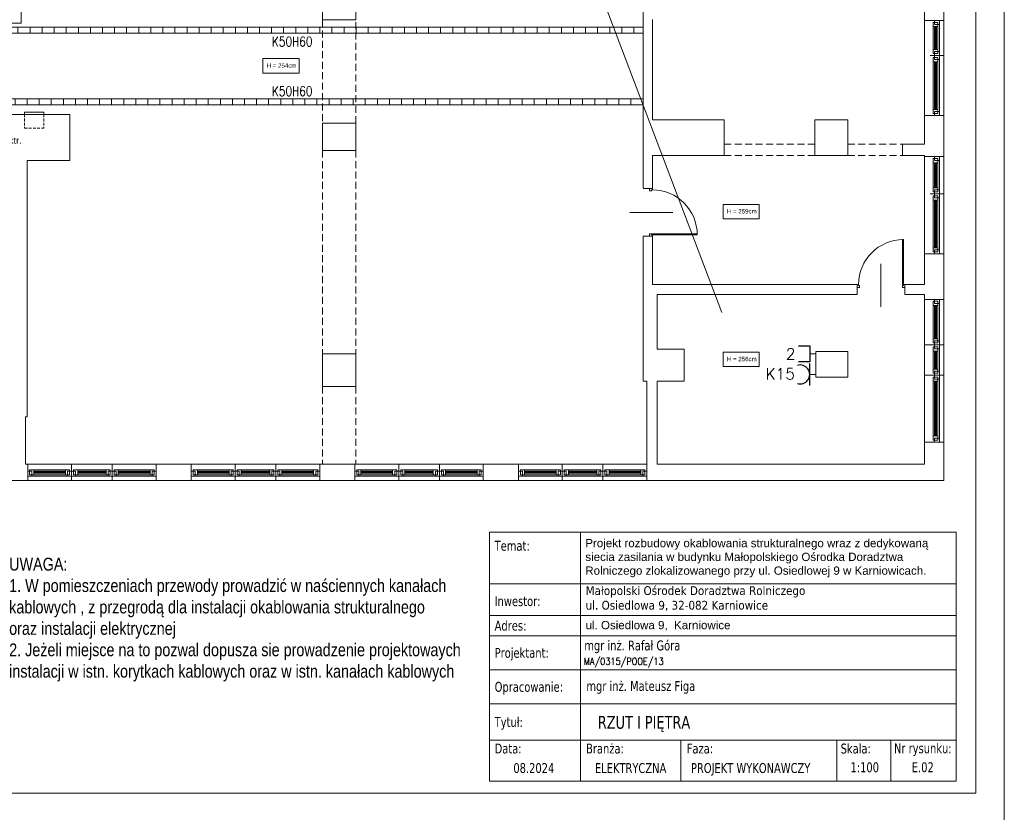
# Model space of a CAD drawing. Header units: millimetres. Extents: x 1468 to 6168, y 2353 to 26545.
# Tile 12 of 29: x 4374 to 6168, y 5358 to 6802. Entities that reach past the tile are written whole.
import ezdxf
from ezdxf.enums import TextEntityAlignment as Align

# ---------------------------------------------------------------- set-up
doc = ezdxf.new("R2010")
doc.units = ezdxf.units.MM
doc.linetypes.add('HIDDENX2', pattern=[19.05, 12.7, -6.35])
doc.linetypes.add('JIS_02_2.0', pattern=[3, 2, -1])
doc.layers.get('0').update_dxf_attribs({"lineweight": 0})
for name, color, linetype, lineweight in [('+ INSTALACJE', 7, 'Continuous', 0), ('+ podciąg', 7, 'JIS_02_2.0', 0), ('+ ściany', 7, 'Continuous', 0), ('+okna', 7, 'Continuous', 0), ('E_korytka elektryka', 10, 'Continuous', 0), ('EL_GNIAZDKA', 10, 'Continuous', 30), ('EL_GNIAZDKA_TXT', 10, 'Continuous', 25), ('EL_PEL', 170, 'Continuous', 30), ('EL_PEL_TEKST', 170, 'Continuous', 25), ('elektryka', 10, 'Continuous', 30), ('SNW_TXT', 255, 'Continuous', 20), ('STRZAŁKI', 10, 'Continuous', 0), ('ZBP tabelka', 7, 'Continuous', 0)]:
    doc.layers.add(name, color=color, linetype=linetype, lineweight=lineweight)
doc.layers.add('EL_OBRAMOWANIE', color=80, linetype='Continuous', lineweight=0, plot=False)
doc.layers.add('EL_POMOC', color=10, linetype='Continuous', lineweight=0, plot=False)
doc.styles.add('BPLL Arial', font='arial.ttf', dxfattribs={"width": 0.8})
doc.styles.add('Opisowy', font='arial.ttf')
doc.styles.add('ROMANS', font='ROMANS', dxfattribs={"width": 0.7})
doc.styles.get("Standard").update_dxf_attribs({"font": 'arial.ttf'})
doc.styles.add('TABELKA', font='romans.shx', dxfattribs={"width": 0.8, "height": 10})
doc.styles.add('Tahoma', font='tahoma.ttf')

# ---------------------------------------------------------------- blocks, each defined once
blk = doc.blocks.new('Dw-u1')
at = {"color": 0}
for p, q in [((0.03, 0), (0.03, 0.94)), ((0.03, 0.94), (0.05, 0.94)), ((0.05, 0), (0.05, 0.94)), ((0.5, -0.47), (0.5, 0.43)), ((0.05, 0), (0, 0)), ((0, 0), (0, -0.06)), ((0.03, 0), (0.03, -0.02)), ((0.97, 0), (0.97, -0.02)), ((1, 0), (0.97, 0)), ((1, 0), (1, -0.06)), ((0.05, -0.06), (0, -0.06)), ((0.05, -0.02), (0.03, -0.02)), ((0.05, -0.02), (0.05, -0.06)), ((0.97, -0.02), (0.95, -0.02)), ((0.95, -0.02), (0.95, -0.06)), ((1, -0.06), (0.95, -0.06))]:
    blk.add_line(p, q, dxfattribs=at)
blk.add_arc((0.03, 0), 0.94, 0, 90, dxfattribs=at)

msp = doc.modelspace()

# ---------------------------------------------------------------- hatches: boundary and pattern name
at = {"layer": 'E_korytka elektryka'}
h = msp.add_hatch(dxfattribs=at)
h.set_pattern_fill('ANSI31', color=170, scale=176, angle=765, style=0)
h.set_pattern_definition([(90, (5691.295, 16856.43), (-22, 1e-11), [])])
h.paths.add_polyline_path([(5510, 6788.7), (5510, 6777.7), (1929, 6777.7), (1929, 6788.7)])
h = msp.add_hatch(dxfattribs=at)
h.set_pattern_fill('ANSI31', color=10, scale=176, angle=765, style=0)
h.set_pattern_definition([(90, (5707.998, 16725.95), (-22, 1e-11), [])])
h.paths.add_polyline_path([(5510, 6658.2), (5510, 6647.2), (1929, 6647.2), (1929, 6658.2)])

# ---------------------------------------------------------------- linework, layer by layer
at = {"layer": '+ INSTALACJE', "linetype": 'HIDDENX2', "ltscale": 0.4}
for p, q in [((4383.5, 6629.7), (4383.5, 6604.7)), ((4418.5, 6629.7), (4418.5, 6604.7)), ((4383.5, 6604.7), (4418.5, 6604.7))]:
    msp.add_line(p, q, dxfattribs=at)
at = {"layer": '+ INSTALACJE'}
msp.add_lwpolyline([(4383.5, 6629.7), (4418.5, 6629.7), (4418.5, 6633.7), (4383.5, 6633.7)], close=True, dxfattribs=at)
at = {"layer": '+ podciąg', "linetype": 'HIDDENX2'}
for p, q in [((4926, 6801.7), (4926, 6613.7)), ((4987, 6613.7), (4987, 6801.7)), ((5658, 6575.7), (5823, 6575.7)), ((5883, 6575.7), (5983, 6575.7)), ((4926, 6563.7), (4926, 6193.7)), ((4987, 6563.7), (4987, 6193.7)), ((5658, 6554.7), (5823, 6554.7)), ((5883, 6554.7), (5983, 6554.7)), ((4926, 6133.7), (4926, 5992.7)), ((4987, 6133.7), (4987, 5992.7))]:
    msp.add_line(p, q, dxfattribs=at)
at = {"layer": '+ ściany'}
for p, q in [((5510, 7356.7), (5510, 6495.7)), ((4377, 6795.7), (4377, 7286.7)), ((6023, 6855.7), (6023, 6800.7)), ((6058, 6865.7), (6058, 6800.7)), ((4926, 6801.7), (4926, 6851.7)), ((4987, 6801.7), (4987, 6851.7)), ((4926, 6801.7), (4987, 6801.7)), ((5527, 6802.7), (5527, 6619.7)), ((6023, 6800.7), (6058, 6800.7)), ((4164, 6795.7), (4377, 6795.7)), ((4180, 6629.7), (4466, 6629.7)), ((4466, 6629.7), (4466, 6545.7)), ((5527, 6619.7), (5658, 6619.7)), ((5658, 6619.7), (5658, 6554.7)), ((5823, 6619.7), (5823, 6554.7)), ((5823, 6619.7), (5883, 6619.7)), ((5883, 6619.7), (5883, 6554.7)), ((6023, 6627.7), (6023, 6575.7)), ((6023, 6627.7), (6058, 6627.7)), ((6058, 6627.7), (6058, 6552.7)), ((4926, 6613.7), (4987, 6613.7)), ((4926, 6563.7), (4926, 6613.7)), ((4987, 6563.7), (4987, 6613.7)), ((5983, 6575.7), (5983, 6554.7)), ((5983, 6575.7), (6023, 6575.7)), ((4926, 6563.7), (4987, 6563.7)), ((5527, 6554.7), (5527, 6495.7)), ((5527, 6554.7), (5658, 6554.7)), ((5823, 6554.7), (5883, 6554.7)), ((5983, 6554.7), (6023, 6554.7)), ((6023, 6554.7), (6023, 6552.7)), ((6058, 6552.7), (6023, 6552.7)), ((4388, 6545.7), (4466, 6545.7)), ((4388, 6545.7), (4388, 6078.7)), ((5527, 6494.7), (5510, 6494.7)), ((5510, 6407.7), (5510, 6143.7)), ((5527, 6407.7), (5510, 6407.7)), ((5527, 6407.7), (5527, 6319.7)), ((6058, 6375.7), (6023, 6375.7)), ((6023, 6375.7), (6023, 6319.7)), ((6058, 6375.7), (6058, 6292.7)), ((5527, 6319.7), (5900, 6319.7)), ((5900, 6319.7), (5900, 6301.7)), ((5987, 6319.7), (6023, 6319.7)), ((5987, 6319.7), (5987, 6301.7)), ((5536, 6301.7), (5900, 6301.7)), ((5536, 6301.7), (5536, 6201.7)), ((5987, 6301.7), (6023, 6301.7)), ((6023, 6301.7), (6023, 6292.7)), ((6023, 6292.7), (6058, 6292.7)), ((4926, 6193.7), (4987, 6193.7)), ((4926, 6133.7), (4926, 6193.7)), ((4987, 6133.7), (4987, 6193.7)), ((5536, 6201.7), (5585, 6201.7)), ((5585, 6201.7), (5585, 6143.7)), ((5825, 6197.7), (5883, 6197.7)), ((5825, 6197.7), (5825, 6150.7)), ((5883, 6197.7), (5883, 6150.7)), ((5517, 6143.7), (5510, 6143.7)), ((5517, 6143.7), (5517, 5962.7)), ((5536, 6143.7), (5585, 6143.7)), ((5536, 6143.7), (5536, 5992.7)), ((5825, 6150.7), (5883, 6150.7)), ((4926, 6133.7), (4987, 6133.7)), ((4388, 6078.7), (4385, 6078.7)), ((4385, 6078.7), (4385, 5992.7)), ((6023, 6032.7), (6023, 5992.7)), ((6023, 6032.7), (6058, 6032.7)), ((6058, 6032.7), (6058, 5962.7)), ((4389, 5992.7), (4385, 5992.7)), ((4389, 5992.7), (4389, 5962.7)), ((4623, 5992.7), (4686, 5992.7)), ((4623, 5992.7), (4623, 5962.7)), ((4687, 5992.7), (4687, 5962.7)), ((4921, 5992.7), (4985, 5992.7)), ((4921, 5992.7), (4921, 5962.7)), ((4985, 5992.7), (4985, 5962.7)), ((5219, 5992.7), (5283, 5992.7)), ((5219, 5992.7), (5219, 5962.7)), ((5283, 5992.7), (5283, 5962.7)), ((5536, 5992.7), (6023, 5992.7)), ((4331, 5962.7), (4389, 5962.7)), ((4623, 5962.7), (4686, 5962.7)), ((4921, 5962.7), (4985, 5962.7)), ((5219, 5962.7), (5283, 5962.7)), ((5517, 5962.7), (6058, 5962.7))]:
    msp.add_line(p, q, dxfattribs=at)
at = {"layer": '+okna'}
for p, q in [((6023, 6627.7), (6023, 6800.7)), ((6058, 6627.7), (6058, 6800.7)), ((6038.6, 6793.6), (6038.6, 6747.8)), ((6040.9, 6747.8), (6040.9, 6789.6)), ((6042.9, 6747.8), (6042.9, 6789.6)), ((6044.9, 6747.8), (6044.9, 6789.6)), ((6047.4, 6793.6), (6047.4, 6747.8)), ((6049.9, 6744), (6049.9, 6797.4)), ((6058, 6736.7), (6033, 6736.7)), ((6049.9, 6729.4), (6049.9, 6635)), ((6038.6, 6638.8), (6038.6, 6725.6)), ((6040.9, 6725.6), (6040.9, 6638.8)), ((6042.9, 6725.6), (6042.9, 6638.8)), ((6044.9, 6725.6), (6044.9, 6638.8)), ((6047.4, 6638.8), (6047.4, 6725.6)), ((6023, 6375.7), (6023, 6552.7)), ((6058, 6375.7), (6058, 6552.7)), ((6038.6, 6541.6), (6038.6, 6495.8)), ((6040.9, 6495.8), (6040.9, 6541.6)), ((6042.9, 6495.8), (6042.9, 6541.6)), ((6044.9, 6495.8), (6044.9, 6541.6)), ((6047.4, 6541.6), (6047.4, 6495.8)), ((6049.9, 6492), (6049.9, 6545.4)), ((6058, 6484.7), (6033, 6484.7)), ((6049.9, 6477.4), (6049.9, 6383)), ((6038.6, 6386.8), (6038.6, 6473.6)), ((6040.9, 6473.6), (6040.9, 6386.8)), ((6042.9, 6473.6), (6042.9, 6386.8)), ((6044.9, 6473.6), (6044.9, 6386.8)), ((6047.4, 6386.8), (6047.4, 6473.6)), ((6023, 6032.7), (6023, 6292.7)), ((6038.6, 6287.6), (6038.6, 6220.8)), ((6040.9, 6220.8), (6040.9, 6281.6)), ((6042.9, 6220.8), (6042.9, 6281.6)), ((6044.9, 6220.8), (6044.9, 6281.6)), ((6047.4, 6287.6), (6047.4, 6220.8)), ((6049.9, 6210), (6049.9, 6285.4)), ((6058, 6032.7), (6058, 6292.7)), ((6058, 6209.7), (6023, 6209.7)), ((6038.6, 6198.6), (6038.6, 6165.8)), ((6040.9, 6165.8), (6040.9, 6198.6)), ((6042.9, 6165.8), (6042.9, 6198.6)), ((6044.9, 6165.8), (6044.9, 6198.6)), ((6047.4, 6198.6), (6047.4, 6165.8)), ((6049.9, 6162), (6049.9, 6202.4)), ((6058, 6154.7), (6023, 6154.7)), ((6038.6, 6043.8), (6038.6, 6143.6)), ((6040.9, 6143.6), (6040.9, 6043.8)), ((6042.9, 6143.6), (6042.9, 6043.8)), ((6044.9, 6143.6), (6044.9, 6043.8)), ((6047.4, 6043.8), (6047.4, 6143.6)), ((6049.9, 6147.4), (6049.9, 6040)), ((4389, 5992.7), (4623, 5992.7)), ((4469, 5962.7), (4469, 5992.7)), ((4543, 5962.7), (4543, 5992.7)), ((4687, 5992.7), (4921, 5992.7)), ((4767, 5962.7), (4767, 5992.7)), ((4841, 5962.7), (4841, 5992.7)), ((4985, 5992.7), (5219, 5992.7)), ((5065, 5962.7), (5065, 5992.7)), ((5139, 5962.7), (5139, 5992.7)), ((5283, 5992.7), (5517, 5992.7)), ((5363, 5962.7), (5363, 5992.7)), ((5437, 5962.7), (5437, 5992.7)), ((4394.1, 5982.1), (4457.9, 5982.1)), ((4394.1, 5973.3), (4457.9, 5973.3)), ((4457.9, 5979.8), (4400.1, 5979.8)), ((4457.9, 5977.8), (4400.1, 5977.8)), ((4457.9, 5975.8), (4400.1, 5975.8)), ((4531.9, 5982.1), (4480.1, 5982.1)), ((4480.1, 5979.8), (4531.9, 5979.8)), ((4480.1, 5977.8), (4531.9, 5977.8)), ((4480.1, 5975.8), (4531.9, 5975.8)), ((4531.9, 5973.3), (4480.1, 5973.3)), ((4617.9, 5982.1), (4554.1, 5982.1)), ((4554.1, 5979.8), (4611.9, 5979.8)), ((4554.1, 5977.8), (4611.9, 5977.8)), ((4554.1, 5975.8), (4611.9, 5975.8)), ((4617.9, 5973.3), (4554.1, 5973.3)), ((4692.1, 5982.1), (4755.9, 5982.1)), ((4692.1, 5973.3), (4755.9, 5973.3)), ((4755.9, 5979.8), (4698.1, 5979.8)), ((4755.9, 5977.8), (4698.1, 5977.8)), ((4755.9, 5975.8), (4698.1, 5975.8)), ((4829.9, 5982.1), (4778.1, 5982.1)), ((4778.1, 5979.8), (4829.9, 5979.8)), ((4778.1, 5977.8), (4829.9, 5977.8)), ((4778.1, 5975.8), (4829.9, 5975.8)), ((4829.9, 5973.3), (4778.1, 5973.3)), ((4915.9, 5982.1), (4852.1, 5982.1)), ((4852.1, 5979.8), (4909.9, 5979.8)), ((4852.1, 5977.8), (4909.9, 5977.8)), ((4852.1, 5975.8), (4909.9, 5975.8)), ((4915.9, 5973.3), (4852.1, 5973.3)), ((4990.1, 5982.1), (5053.9, 5982.1)), ((4990.1, 5973.3), (5053.9, 5973.3)), ((5053.9, 5979.8), (4996.1, 5979.8)), ((5053.9, 5977.8), (4996.1, 5977.8)), ((5053.9, 5975.8), (4996.1, 5975.8)), ((5127.9, 5982.1), (5076.1, 5982.1)), ((5076.1, 5979.8), (5127.9, 5979.8)), ((5076.1, 5977.8), (5127.9, 5977.8)), ((5076.1, 5975.8), (5127.9, 5975.8)), ((5127.9, 5973.3), (5076.1, 5973.3)), ((5213.9, 5982.1), (5150.1, 5982.1)), ((5150.1, 5979.8), (5207.9, 5979.8)), ((5150.1, 5977.8), (5207.9, 5977.8)), ((5150.1, 5975.8), (5207.9, 5975.8)), ((5213.9, 5973.3), (5150.1, 5973.3)), ((5288.1, 5982.1), (5351.9, 5982.1)), ((5288.1, 5973.3), (5351.9, 5973.3)), ((5351.9, 5979.8), (5294.1, 5979.8)), ((5351.9, 5977.8), (5294.1, 5977.8)), ((5351.9, 5975.8), (5294.1, 5975.8)), ((5425.9, 5982.1), (5374.1, 5982.1)), ((5374.1, 5979.8), (5425.9, 5979.8)), ((5374.1, 5977.8), (5425.9, 5977.8)), ((5374.1, 5975.8), (5425.9, 5975.8)), ((5425.9, 5973.3), (5374.1, 5973.3)), ((5511.9, 5982.1), (5448.1, 5982.1)), ((5448.1, 5979.8), (5505.9, 5979.8)), ((5448.1, 5977.8), (5505.9, 5977.8)), ((5448.1, 5975.8), (5505.9, 5975.8)), ((5511.9, 5973.3), (5448.1, 5973.3)), ((4389, 5962.7), (4623, 5962.7)), ((4471.7, 5970.8), (4396.3, 5970.8)), ((4476.3, 5970.8), (4535.7, 5970.8)), ((4540.3, 5970.8), (4615.7, 5970.8)), ((4687, 5962.7), (4921, 5962.7)), ((4769.7, 5970.8), (4694.3, 5970.8)), ((4774.3, 5970.8), (4833.7, 5970.8)), ((4838.3, 5970.8), (4913.7, 5970.8)), ((4985, 5962.7), (5219, 5962.7)), ((5067.7, 5970.8), (4992.3, 5970.8)), ((5072.3, 5970.8), (5131.7, 5970.8)), ((5136.3, 5970.8), (5211.7, 5970.8)), ((5283, 5962.7), (5517, 5962.7)), ((5365.7, 5970.8), (5290.3, 5970.8)), ((5370.3, 5970.8), (5429.7, 5970.8)), ((5434.3, 5970.8), (5509.7, 5970.8))]:
    msp.add_line(p, q, dxfattribs=at)
for points in [[(6041.1, 6793.4), (6041.1, 6800.7), (6049.9, 6800.7), (6049.9, 6793.4)], [(6038.6, 6797.1), (6038.6, 6789.6), (6047.4, 6789.6), (6047.4, 6797.1)], [(6038.6, 6740.3), (6038.6, 6747.8), (6047.4, 6747.8), (6047.4, 6740.3)], [(4817.5, 6731.2), (4883.4, 6731.2), (4883.4, 6705), (4817.5, 6705)], [(6038.6, 6733.1), (6038.6, 6725.6), (6047.4, 6725.6), (6047.4, 6733.1)], [(6041.1, 6744), (6041.1, 6736.7), (6049.9, 6736.7), (6049.9, 6744)], [(6041.1, 6729.4), (6041.1, 6736.7), (6049.9, 6736.7), (6049.9, 6729.4)], [(6038.6, 6631.3), (6038.6, 6638.8), (6047.4, 6638.8), (6047.4, 6631.3)], [(6041.1, 6635), (6041.1, 6627.7), (6049.9, 6627.7), (6049.9, 6635)], [(6038.6, 6549.1), (6038.6, 6541.6), (6047.4, 6541.6), (6047.4, 6549.1)], [(6041.1, 6545.4), (6041.1, 6552.7), (6049.9, 6552.7), (6049.9, 6545.4)], [(6038.6, 6488.3), (6038.6, 6495.8), (6047.4, 6495.8), (6047.4, 6488.3)], [(6038.6, 6481.1), (6038.6, 6473.6), (6047.4, 6473.6), (6047.4, 6481.1)], [(6041.1, 6492), (6041.1, 6484.7), (6049.9, 6484.7), (6049.9, 6492)], [(6041.1, 6477.4), (6041.1, 6484.7), (6049.9, 6484.7), (6049.9, 6477.4)], [(5656, 6465.6), (5721.9, 6465.6), (5721.9, 6439.5), (5656, 6439.5)], [(6038.6, 6379.3), (6038.6, 6386.8), (6047.4, 6386.8), (6047.4, 6379.3)], [(6041.1, 6383), (6041.1, 6375.7), (6049.9, 6375.7), (6049.9, 6383)], [(6038.6, 6289.1), (6038.6, 6281.6), (6047.4, 6281.6), (6047.4, 6289.1)], [(6041.1, 6285.4), (6041.1, 6292.7), (6049.9, 6292.7), (6049.9, 6285.4)], [(6038.6, 6213.3), (6038.6, 6220.8), (6047.4, 6220.8), (6047.4, 6213.3)], [(6041.1, 6217), (6041.1, 6209.7), (6049.9, 6209.7), (6049.9, 6217)], [(6041.1, 6202.4), (6041.1, 6209.7), (6049.9, 6209.7), (6049.9, 6202.4)], [(5656, 6196.5), (5721.9, 6196.5), (5721.9, 6170.3), (5656, 6170.3)], [(6038.6, 6206.1), (6038.6, 6198.6), (6047.4, 6198.6), (6047.4, 6206.1)], [(6038.6, 6158.3), (6038.6, 6165.8), (6047.4, 6165.8), (6047.4, 6158.3)], [(6041.1, 6162), (6041.1, 6154.7), (6049.9, 6154.7), (6049.9, 6162)], [(6041.1, 6147.4), (6041.1, 6154.7), (6049.9, 6154.7), (6049.9, 6147.4)], [(6038.6, 6151.1), (6038.6, 6143.6), (6047.4, 6143.6), (6047.4, 6151.1)], [(6038.6, 6036.3), (6038.6, 6043.8), (6047.4, 6043.8), (6047.4, 6036.3)], [(6041.1, 6040), (6041.1, 6032.7), (6049.9, 6032.7), (6049.9, 6040)], [(4396.3, 5979.6), (4389, 5979.6), (4389, 5970.8), (4396.3, 5970.8)], [(4392.6, 5982.1), (4400.1, 5982.1), (4400.1, 5973.3), (4392.6, 5973.3)], [(4465.4, 5982.1), (4457.9, 5982.1), (4457.9, 5973.3), (4465.4, 5973.3)], [(4461.7, 5979.6), (4469, 5979.6), (4469, 5970.8), (4461.7, 5970.8)], [(4476.3, 5979.6), (4469, 5979.6), (4469, 5970.8), (4476.3, 5970.8)], [(4472.6, 5982.1), (4480.1, 5982.1), (4480.1, 5973.3), (4472.6, 5973.3)], [(4539.4, 5982.1), (4531.9, 5982.1), (4531.9, 5973.3), (4539.4, 5973.3)], [(4535.7, 5979.6), (4543, 5979.6), (4543, 5970.8), (4535.7, 5970.8)], [(4550.3, 5979.6), (4543, 5979.6), (4543, 5970.8), (4550.3, 5970.8)], [(4546.6, 5982.1), (4554.1, 5982.1), (4554.1, 5973.3), (4546.6, 5973.3)], [(4619.4, 5982.1), (4611.9, 5982.1), (4611.9, 5973.3), (4619.4, 5973.3)], [(4615.7, 5979.6), (4623, 5979.6), (4623, 5970.8), (4615.7, 5970.8)], [(4694.3, 5979.6), (4687, 5979.6), (4687, 5970.8), (4694.3, 5970.8)], [(4690.6, 5982.1), (4698.1, 5982.1), (4698.1, 5973.3), (4690.6, 5973.3)], [(4763.4, 5982.1), (4755.9, 5982.1), (4755.9, 5973.3), (4763.4, 5973.3)], [(4759.7, 5979.6), (4767, 5979.6), (4767, 5970.8), (4759.7, 5970.8)], [(4774.3, 5979.6), (4767, 5979.6), (4767, 5970.8), (4774.3, 5970.8)], [(4770.6, 5982.1), (4778.1, 5982.1), (4778.1, 5973.3), (4770.6, 5973.3)], [(4837.4, 5982.1), (4829.9, 5982.1), (4829.9, 5973.3), (4837.4, 5973.3)], [(4833.7, 5979.6), (4841, 5979.6), (4841, 5970.8), (4833.7, 5970.8)], [(4848.3, 5979.6), (4841, 5979.6), (4841, 5970.8), (4848.3, 5970.8)], [(4844.6, 5982.1), (4852.1, 5982.1), (4852.1, 5973.3), (4844.6, 5973.3)], [(4917.4, 5982.1), (4909.9, 5982.1), (4909.9, 5973.3), (4917.4, 5973.3)], [(4913.7, 5979.6), (4921, 5979.6), (4921, 5970.8), (4913.7, 5970.8)], [(4992.3, 5979.6), (4985, 5979.6), (4985, 5970.8), (4992.3, 5970.8)], [(4988.6, 5982.1), (4996.1, 5982.1), (4996.1, 5973.3), (4988.6, 5973.3)], [(5061.4, 5982.1), (5053.9, 5982.1), (5053.9, 5973.3), (5061.4, 5973.3)], [(5057.7, 5979.6), (5065, 5979.6), (5065, 5970.8), (5057.7, 5970.8)], [(5072.3, 5979.6), (5065, 5979.6), (5065, 5970.8), (5072.3, 5970.8)], [(5068.6, 5982.1), (5076.1, 5982.1), (5076.1, 5973.3), (5068.6, 5973.3)], [(5135.4, 5982.1), (5127.9, 5982.1), (5127.9, 5973.3), (5135.4, 5973.3)], [(5131.7, 5979.6), (5139, 5979.6), (5139, 5970.8), (5131.7, 5970.8)], [(5146.3, 5979.6), (5139, 5979.6), (5139, 5970.8), (5146.3, 5970.8)], [(5142.6, 5982.1), (5150.1, 5982.1), (5150.1, 5973.3), (5142.6, 5973.3)], [(5215.4, 5982.1), (5207.9, 5982.1), (5207.9, 5973.3), (5215.4, 5973.3)], [(5211.7, 5979.6), (5219, 5979.6), (5219, 5970.8), (5211.7, 5970.8)], [(5290.3, 5979.6), (5283, 5979.6), (5283, 5970.8), (5290.3, 5970.8)], [(5286.6, 5982.1), (5294.1, 5982.1), (5294.1, 5973.3), (5286.6, 5973.3)], [(5359.4, 5982.1), (5351.9, 5982.1), (5351.9, 5973.3), (5359.4, 5973.3)], [(5355.7, 5979.6), (5363, 5979.6), (5363, 5970.8), (5355.7, 5970.8)], [(5370.3, 5979.6), (5363, 5979.6), (5363, 5970.8), (5370.3, 5970.8)], [(5366.6, 5982.1), (5374.1, 5982.1), (5374.1, 5973.3), (5366.6, 5973.3)], [(5433.4, 5982.1), (5425.9, 5982.1), (5425.9, 5973.3), (5433.4, 5973.3)], [(5429.7, 5979.6), (5437, 5979.6), (5437, 5970.8), (5429.7, 5970.8)], [(5444.3, 5979.6), (5437, 5979.6), (5437, 5970.8), (5444.3, 5970.8)], [(5440.6, 5982.1), (5448.1, 5982.1), (5448.1, 5973.3), (5440.6, 5973.3)], [(5513.4, 5982.1), (5505.9, 5982.1), (5505.9, 5973.3), (5513.4, 5973.3)], [(5509.7, 5979.6), (5517, 5979.6), (5517, 5970.8), (5509.7, 5970.8)]]:
    msp.add_lwpolyline(points, close=True, dxfattribs=at)
at = {"layer": 'E_korytka elektryka', "color": 170}
msp.add_lwpolyline([(5510, 6788.7), (5510, 6777.7), (1929, 6777.7), (1929, 6788.7)], close=True, dxfattribs=at)
at = {"layer": 'E_korytka elektryka', "color": 10}
msp.add_lwpolyline([(5510, 6658.2), (5510, 6647.2), (1929, 6647.2), (1929, 6658.2)], close=True, dxfattribs=at)
at = {"layer": 'EL_GNIAZDKA', "color": 10}
msp.add_line((5813.7, 6135.9), (5813.7, 6175.8), dxfattribs=at)
msp.add_arc((5796.4, 6155.9), 17.3, 252.6633, 107.3376, dxfattribs=at)
at = {"layer": 'EL_OBRAMOWANIE', "color": 1}
for points in [[(1668.2, 11263.1), (1668.2, 5323.1), (6168.2, 5323.1), (6168.2, 11263.1)], [(1719.5, 5393.4), (6116.2, 5393.4), (6116.2, 11190.8), (1719.5, 11190.8)]]:
    msp.add_lwpolyline(points, close=True, dxfattribs=at)
at = {"layer": 'EL_PEL', "color": 170}
msp.add_lwpolyline([(5793.3, 6208.3), (5813.7, 6208.3), (5813.7, 6179), (5793.3, 6179)], dxfattribs=at)
at = {"layer": 'EL_POMOC', "color": 1}
for p, q in [((5813.7, 6193.6), (5825, 6193.6)), ((5813.7, 6155.9), (5825, 6155.9))]:
    msp.add_line(p, q, dxfattribs=at)
at = {"layer": 'STRZAŁKI'}
msp.add_line((5342.1, 7090.5), (5653.3, 6268.5), dxfattribs=at)
at = {"layer": 'ZBP tabelka', "ltscale": 0.08}
for p, q in [((6080.6, 5868.7), (5230.6, 5868.7)), ((5396.3, 5868.7), (5396.3, 5664.1)), ((5230.6, 5774.5), (6080.6, 5774.5)), ((6080.6, 5716.7), (5230.6, 5716.7)), ((5396.3, 5679.8), (5230.6, 5679.8)), ((5230.6, 5679.8), (6080.6, 5679.8)), ((5230.6, 5679.8), (6080.6, 5679.8)), ((5396.3, 5679.8), (5396.3, 5555.8)), ((5230.6, 5617.8), (6080.6, 5617.8)), ((5396.3, 5617.8), (6080.6, 5617.8)), ((6080.6, 5555.8), (5230.6, 5555.8)), ((5230.6, 5555.8), (6080.6, 5555.8)), ((5230.6, 5555.8), (6080.6, 5555.8)), ((5396.3, 5555.8), (6080.6, 5555.8)), ((5230.6, 5489.8), (6080.6, 5489.8)), ((5578.8, 5489.8), (5578.8, 5414.8)), ((5862.8, 5489.8), (5862.8, 5414.8)), ((5955.1, 5489.8), (6080.6, 5489.8)), ((5961.7, 5414.8), (5961.7, 5489.8)), ((5961.7, 5489.8), (5961.7, 5414.8))]:
    msp.add_line(p, q, dxfattribs=at)
at = {"layer": 'ZBP tabelka'}
for p, q in [((5396.3, 5555.8), (5396.3, 5489.8)), ((6080.6, 5489.8), (5230.6, 5489.8)), ((5230.6, 5489.8), (5633.8, 5489.8)), ((6080.6, 5489.8), (5230.6, 5489.8)), ((5396.3, 5489.8), (5396.3, 5414.8))]:
    msp.add_line(p, q, dxfattribs=at)
at = {"layer": 'ZBP tabelka', "ltscale": 0.08}
for points in [[(5230.6, 5868.7), (5230.6, 5555.8)], [(6080.6, 5555.8), (6080.6, 5868.7)], [(5230.6, 5555.8), (5230.6, 5414.8), (6080.6, 5414.8), (6080.6, 5555.8)]]:
    msp.add_lwpolyline(points, dxfattribs=at)
msp.add_lwpolyline([(5396.3, 5679.8), (6080.6, 5679.8), (6080.6, 5716.7), (5396.3, 5716.7)], close=True, dxfattribs=at)

# ---------------------------------------------------------------- block references
at = {"layer": '+okna', "xscale": -87.00000000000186, "yscale": 87.00000000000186, "zscale": 87.00000000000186, "rotation": 270}
msp.add_blockref('Dw-u1', (5527, 6407.7), dxfattribs=at)
at = {"layer": '+okna', "xscale": -86.99999999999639, "yscale": 86.99999999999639, "zscale": 86.99999999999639}
msp.add_blockref('Dw-u1', (5987, 6319.7), dxfattribs=at)

# ---------------------------------------------------------------- texts
at = {"layer": '+ INSTALACJE', "color": 2, "insert": (4261.8, 6588.2), "char_height": 12, "attachment_point": 1, "style": 'Opisowy'}
msp.add_mtext_dynamic_manual_height_columns('skrzynka elektr.', width=140.363, gutter_width=12.5, heights=[0], dxfattribs=at)
at = {"layer": '+okna', "char_height": 8, "attachment_point": 1}
for s, insert in [('H = 254cm', (4824.3, 6722.7)), ('H = 259cm', (5662.8, 6457.1)), ('H = 256cm', (5662.8, 6188))]:
    msp.add_mtext_dynamic_manual_height_columns(s, width=108.332, gutter_width=12.5, heights=[0], dxfattribs=dict(at, insert=insert))
at = {"layer": 'EL_GNIAZDKA_TXT', "color": 10, "style": 'ROMANS'}
msp.add_text('K15', height=20.48, dxfattribs=at).set_placement((5786.7, 6146.8), align=Align.RIGHT)
at = {"layer": 'EL_PEL_TEKST', "color": 170, "style": 'ROMANS'}
msp.add_text('2', height=20.5, dxfattribs=at).set_placement((5787.8, 6182.9), align=Align.RIGHT)
at = {"layer": 'elektryka', "insert": (4355.3, 5822), "char_height": 23.4, "width": 850.883, "attachment_point": 1, "style": 'BPLL Arial'}
msp.add_mtext('UWAGA:\\P1. W pomieszczeniach przewody prowadzić w naściennych kanałach kablowych , z przegrodą dla instalacji okablowania strukturalnego \\Poraz instalacji elektrycznej\\P2. Jeżeli miejsce na to pozwal dopusza sie prowadzenie projektowaych instalacji w istn. korytkach kablowych oraz w istn. kanałach kablowych ', dxfattribs=at)
at = {"layer": 'SNW_TXT', "color": 170, "insert": (4834.1, 6771), "char_height": 17.486, "width": 2041.995, "attachment_point": 1}
msp.add_mtext('{\\Fsimplex|c238;\\W0.8;K50H60 }', dxfattribs=at)
at = {"layer": 'SNW_TXT', "color": 10, "insert": (4834.1, 6680.6), "char_height": 17.486, "width": 2041.995, "attachment_point": 1}
msp.add_mtext('{\\Fsimplex|c238;\\W0.8;K50H60 }', dxfattribs=at)
at = {"layer": 'ZBP tabelka', "width": 0.85}
for s, height, style, p in [('Temat:', 18, 'Tahoma', (5239.7, 5834.8)), ('MA/0315/POOE/13', 12.8, 'TABELKA', (5402.2, 5626.6)), ('Data:', 18, 'Tahoma', (5239.7, 5465.4)), ('Branża:', 18, 'Tahoma', (5406.3, 5465.4))]:
    msp.add_text(s, height=height, dxfattribs=dict(at, style=style)).set_placement(p)
at = {"layer": 'ZBP tabelka', "style": 'Tahoma', "width": 0.85}
for s, p in [('Inwestor:', (5239.7, 5742.9)), ('Adres:', (5239.7, 5698.3)), ('Projektant:', (5239.7, 5648.8)), ('Opracowanie:', (5239.7, 5586.8)), ('Tytuł:', (5239.7, 5522.8))]:
    msp.add_text(s, height=18, dxfattribs=at).set_placement(p, align=Align.MIDDLE_LEFT)
at = {"layer": 'ZBP tabelka', "ltscale": 100, "style": 'Tahoma', "width": 0.85}
for s, p in [('mgr inż. Rafał Góra', (5403, 5653.2)), ('08.2024', (5273.8, 5429.9))]:
    msp.add_text(s, height=18, dxfattribs=at).set_placement(p)
for s, height, p in [('mgr inż. Mateusz Figa', 18, (5506, 5579.3)), ('RZUT I PIĘTRA', 23.4, (5511.8, 5510.5)), ('ELEKTRYCZNA', 18, (5487.4, 5429.9)), ('1:100', 18, (5913.9, 5431.3)), ('E.02', 18, (6019.7, 5431.3))]:
    msp.add_text(s, height=height, dxfattribs=at).set_placement(p, align=Align.CENTER)
at = {"layer": 'ZBP tabelka', "style": 'Tahoma', "width": 0.85}
for s, p in [('Faza:', (5613.7, 5465.4)), ('Skala:', (5897.6, 5465.4)), ('Nr rysunku: ', (6022.6, 5465.9))]:
    msp.add_text(s, height=18, dxfattribs=at).set_placement(p, align=Align.CENTER)
at = {"layer": 'ZBP tabelka', "color": 7, "ltscale": 100, "style": 'Tahoma', "width": 0.85}
msp.add_text('PROJEKT WYKONAWCZY', height=18, dxfattribs=at).set_placement((5706.1, 5429.9), align=Align.CENTER)
at = {"layer": 'ZBP tabelka', "ltscale": 2, "char_height": 16, "attachment_point": 1, "style": 'Tahoma'}
for s, insert, width in [('\\A1;{\\fArial|b0|i0|c238|p34;\\H0.94017x;Projekt rozbudowy okablowania strukturalnego wraz z dedykowaną siecia zasilania w budynku Małopolskiego Ośrodka Doradztwa Rolniczego zlokalizowanego przy ul. Osiedlowej 9 w Karniowicach.}', (5404.9, 5856.2), 674.332), ('{\\C7;Małopolski Ośrodek Doradztwa Rolniczego\\Pul. Osiedlowa 9, 32-082 Karniowice}', (5405.4, 5770.1), 610.63)]:
    msp.add_mtext(s, dxfattribs=dict(at, insert=insert, width=width))
at = {"layer": 'ZBP tabelka', "ltscale": 100, "insert": (5405.4, 5706.8), "char_height": 16, "width": 709.848, "attachment_point": 1, "style": 'Tahoma'}
msp.add_mtext('\\A1;{\\fArial|b0|i0|c238|p34;\\H0.940174x;\\C256;ul. Osiedlowa 9,  Karniowice}', dxfattribs=at)

doc.saveas('drawing.dxf')
